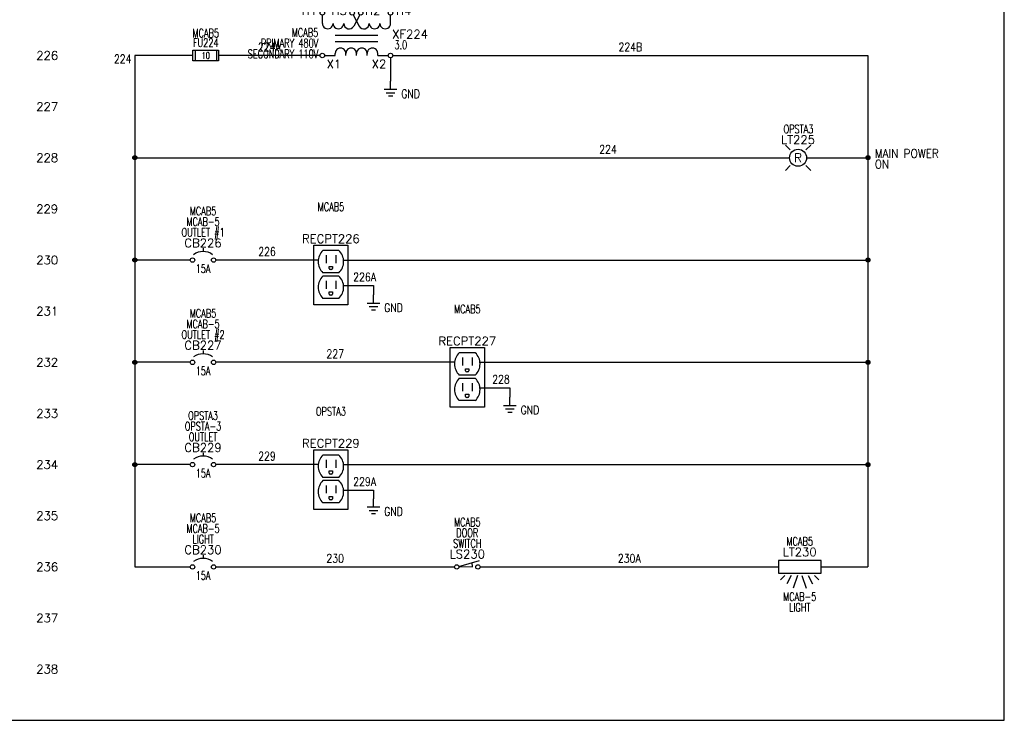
# Model space of a CAD drawing. Header units: inches. Extents: x 0 to 30, y 0 to 19.
# Tile 4 of 5: x 15.6 to 30, y 0 to 10.3. Entities that reach past the tile are written whole.
import ezdxf
from ezdxf.enums import TextEntityAlignment as Align

# ---------------------------------------------------------------- set-up
doc = ezdxf.new("R2010")
doc.units = ezdxf.units.IN
doc.header["$MEASUREMENT"] = 0
for name, color, linetype in [('BLK_14AWG', 252, 'Continuous'), ('DESC', 1, 'Continuous'), ('GRN', 86, 'Continuous'), ('LOC', 140, 'Continuous'), ('MISC', 30, 'Continuous'), ('RED_18AWG', 1, 'Continuous'), ('SYMS', 7, 'Continuous'), ('TAGS', 30, 'Continuous'), ('TERMS', 6, 'Continuous'), ('WHT_16AWG', 7, 'Continuous'), ('WIRECOPY', 52, 'Continuous'), ('WIRENO', 3, 'Continuous')]:
    doc.layers.add(name, color=color, linetype=linetype)
doc.layers.add('Viewports', color=3, linetype='Continuous', plot=False)
doc.styles.add('WD', font='romans.shx')

# ---------------------------------------------------------------- blocks, each defined once
blk = doc.blocks.new('WDDOT')
for radius in [0.03, 0.0187, 0.00929]:
    blk.add_circle((0, 0), radius)
blk = doc.blocks.new('HCB1')
blk.add_line((0, 0.173), (0, 0.126))
for centre in [(-0.155, 0), (0.155, 0)]:
    blk.add_circle(centre, 0.0322)
blk.add_arc((0, -0.109), 0.234, 53.1301, 126.8699)
at = {"style": 'WD', "width": 0.7}
for tag, p in [('INST', (0, 0.826)), ('LOC', (0, 0.656)), ('DESC1', (0, 0.5)), ('DESC2', (0, 0.344)), ('RATING1', (0, -0.188)), ('XREF', (0, -0.344))]:
    blk.add_attdef(tag, text='', height=0.125, dxfattribs=at).set_placement(p, align=Align.CENTER)
at = {"style": 'WD'}
blk.add_attdef('TAG1', text='', height=0.125, dxfattribs=at).set_placement((0, 0.188), align=Align.CENTER)
for tag, p in [('X2LINK', (0, 0.219)), ('X8LINK', (0, 0))]:
    blk.add_attdef(tag, p, '', height=0.01, dxfattribs=at)
for tag, p, height, flags in [('FAMILY', (0.205, 0.152), 0.01, 9), ('X4TERM01', (-0.188, 0), 0.0125, 1), ('X1TERM02', (0.188, 0), 0.0125, 1), ('CONTACT', (0.205, 0.133), 0.01, 9)]:
    blk.add_attdef(tag, p, '', height=height, dxfattribs=dict(at, flags=flags))
at = {"linetype": 'Continuous', "style": 'WD', "flags": 9}
for tag, p in [('ASSYCODE', (0.219, 0.062)), ('MFG', (0.228, 0.089)), ('CAT', (0.23, 0.108))]:
    blk.add_attdef(tag, text='', height=0.01, dxfattribs=at).set_placement(p, align=Align.CENTER)
at = {"linetype": 'Continuous', "style": 'WD', "flags": 8}
blk.add_attdef('TERM01', text='', height=0.125, dxfattribs=at).set_placement((-0.25, -0.031), align=Align.TOP_RIGHT)
blk.add_attdef('TERM02', text='', height=0.125, dxfattribs=at).set_placement((0.25, -0.031), align=Align.TOP_LEFT)
blk = doc.blocks.new('HXF1D')
for p, q in [((-0.5, -0.156), (-0.5, -0.032)), ((-0.048, -0.028), (0.04, -0.193)), ((0.047, -0.029), (-0.04, -0.193)), ((0.5, -0.156), (0.5, -0.032)), ((-0.312, -0.328), (0.312, -0.328)), ((-0.312, -0.422), (0.312, -0.422)), ((-0.469, -0.625), (-0.312, -0.625)), ((-0.312, -0.625), (-0.312, -0.594)), ((-0.156, -0.625), (-0.156, -0.594)), ((0, -0.625), (0, -0.594)), ((0.156, -0.625), (0.156, -0.594)), ((0.312, -0.625), (0.312, -0.594)), ((0.312, -0.625), (0.467, -0.625))]:
    blk.add_line(p, q)
for centre in [(-0.501, 0), (-0.063, 0), (0.062, 0), (0.499, 0), (-0.501, -0.625), (0.499, -0.625)]:
    blk.add_circle(centre, 0.0322)
for centre, start, end in [((-0.422, -0.156), 179.999, 0), ((-0.266, -0.156), 179.999, 0), ((-0.109, -0.156), 179.999, 331.9287), ((0.109, -0.156), 208.0713, 0.001), ((0.266, -0.156), 180, 0.001), ((0.422, -0.156), 180, 0.001), ((-0.234, -0.594), 0.001, 180.002), ((-0.078, -0.594), 0.001, 180.002), ((0.078, -0.594), 0.001, 180.002), ((0.234, -0.594), 0.001, 180.002)]:
    blk.add_arc(centre, 0.0781, start, end)
at = {"linetype": 'Continuous', "style": 'WD', "flags": 8}
for tag, p in [('TERM01', (-0.578, -0.031)), ('TERM02', (-0.141, -0.031))]:
    blk.add_attdef(tag, text='', height=0.125, dxfattribs=at).set_placement(p, align=Align.RIGHT)
at = {"style": 'WD'}
for tag, p, height, flags in [('X4TERM01', (-0.533, 0), 0.0125, 1), ('X2TERM01', (-0.501, 0.032), 0.0125, 1), ('X2TERM02', (-0.063, 0.032), 0.0125, 1), ('X2TERM03', (0.062, 0.032), 0.0125, 1), ('X2TERM04', (0.499, 0.032), 0.0125, 1), ('X1TERM04', (0.531, 0), 0.0125, 1), ('FAMILY', (0.46, -0.372), 0.01, 9), ('X4TERM05', (-0.533, -0.625), 0.0125, 1), ('X8TERM05', (-0.501, -0.657), 0.0125, 1), ('X8TERM06', (0, -0.632), 0.0125, 1), ('X8TERM07', (0.499, -0.657), 0.0125, 1), ('X1TERM07', (0.531, -0.625), 0.0125, 1)]:
    blk.add_attdef(tag, p, '', height=height, dxfattribs=dict(at, flags=flags))
at = {"linetype": 'Continuous', "style": 'WD', "flags": 8}
for tag, p in [('TERM03', (0.125, -0.031)), ('TERM04', (0.578, -0.031))]:
    blk.add_attdef(tag, p, '', height=0.125, dxfattribs=at)
at = {"style": 'WD', "width": 0.7}
for tag, p in [('INST', (-0.56, -0.181)), ('LOC', (-0.56, -0.351)), ('DESC1', (-0.56, -0.507)), ('DESC2', (-0.56, -0.664))]:
    blk.add_attdef(tag, text='', height=0.125, dxfattribs=at).set_placement(p, align=Align.RIGHT)
at = {"style": 'WD'}
blk.add_attdef('TAG1', (0.524, -0.375), '', height=0.125, dxfattribs=at)
at = {"linetype": 'Continuous', "style": 'WD', "flags": 9}
for tag, p in [('ASSYCODE', (0.483, -0.438)), ('MFG', (0.484, -0.42)), ('CAT', (0.485, -0.4))]:
    blk.add_attdef(tag, text='', height=0.01, dxfattribs=at).set_placement(p, align=Align.CENTER)
at = {"style": 'WD', "width": 0.7}
blk.add_attdef('RATING1', (0.556, -0.531), '', height=0.125, dxfattribs=at)
at = {"linetype": 'Continuous', "style": 'WD', "flags": 8}
for tag, p in [('TERM06', (-0.031, -0.688)), ('TERM07', (0.438, -0.688))]:
    blk.add_attdef(tag, text='', height=0.125, dxfattribs=at).set_placement(p, align=Align.TOP_RIGHT)
blk.add_attdef('TERM05', text='', height=0.125, dxfattribs=at).set_placement((-0.438, -0.688), align=Align.TOP_LEFT)
blk = doc.blocks.new('HLT1R')
for p, q in [((-0.115, 0.115), (-0.186, 0.186)), ((0.115, 0.115), (0.186, 0.186)), ((-0.115, -0.115), (-0.186, -0.186)), ((0.115, -0.115), (0.186, -0.186))]:
    blk.add_line(p, q)
blk.add_circle((0, 0), 0.125)
at = {"style": 'WD', "width": 0.7}
for tag, p in [('INST', (0.006, 0.528)), ('LOC', (0.006, 0.359))]:
    blk.add_attdef(tag, text='', height=0.125, dxfattribs=at).set_placement(p, align=Align.CENTER)
at = {"style": 'WD'}
blk.add_attdef('TAG1', text='', height=0.125, dxfattribs=at).set_placement((0, 0.202), align=Align.CENTER)
at = {"style": 'WD', "flags": 9}
blk.add_attdef('FAMILY', text='', height=0.01, dxfattribs=at).set_placement((-0.005, 0.161), align=Align.CENTER)
at = {"linetype": 'Continuous', "style": 'WD', "flags": 1}
for tag, p in [('CAT', (0, 0.14)), ('MFG', (0, 0.121))]:
    blk.add_attdef(tag, text='', height=0.01, dxfattribs=at).set_placement(p, align=Align.MIDDLE)
at = {"style": 'WD'}
blk.add_attdef('COLOR', text='', height=0.125, dxfattribs=at).set_placement((0, 0), align=Align.MIDDLE)
at = {"style": 'WD', "flags": 1}
for tag, p in [('X4TERM01', (-0.125, 0)), ('X1TERM02', (0.125, 0))]:
    blk.add_attdef(tag, p, '', height=0.0125, dxfattribs=at)
at = {"linetype": 'Continuous', "style": 'WD', "flags": 9}
blk.add_attdef('ASSYCODE', text='', height=0.01, dxfattribs=at).set_placement((-0.003, 0.098), align=Align.CENTER)
at = {"style": 'WD'}
for tag, p, width in [('DESC1', (1.125, 0), 0.9), ('WDTAGALT', (1.125, -0.312), 0.7)]:
    blk.add_attdef(tag, p, '', height=0.125, dxfattribs=dict(at, width=width))
at = {"linetype": 'Continuous', "style": 'WD', "flags": 8}
blk.add_attdef('TERM01', text='', height=0.125, dxfattribs=at).set_placement((-0.175, -0.031), align=Align.TOP_RIGHT)
blk.add_attdef('TERM02', text='', height=0.125, dxfattribs=at).set_placement((0.175, -0.031), align=Align.TOP_LEFT)
at = {"style": 'WD', "width": 0.9}
blk.add_attdef('DESC2', text='', height=0.125, dxfattribs=at).set_placement((1.125, -0.031), align=Align.TOP_LEFT)
blk = doc.blocks.new('HCN1RDUP')
for p, q in [((-0.25, 0.219), (0.25, 0.219)), ((-0.25, -0.656), (-0.25, 0.219)), ((0.25, 0.219), (0.25, -0.656)), ((0.117, 0.14), (-0.117, 0.14)), ((-0.071, 0.071), (-0.071, -0.046)), ((0.07, 0.071), (0.07, -0.046)), ((-0.024, -0.093), (0.023, -0.093)), ((-0.024, -0.125), (-0.024, -0.093)), ((0.008, -0.14), (-0.009, -0.14)), ((0.023, -0.093), (0.023, -0.125)), ((0.117, -0.187), (-0.117, -0.187)), ((0.117, -0.235), (-0.117, -0.235)), ((-0.071, -0.304), (-0.071, -0.421)), ((0.07, -0.304), (0.07, -0.421)), ((0.117, -0.562), (-0.117, -0.562)), ((-0.024, -0.468), (0.023, -0.468)), ((-0.024, -0.5), (-0.024, -0.468)), ((0.008, -0.515), (-0.009, -0.515)), ((0.023, -0.468), (0.023, -0.5)), ((0.25, -0.656), (-0.25, -0.656))]:
    blk.add_line(p, q)
for centre, radius, start, end in [((0.039, -0.023), 0.226, 133.6028, 226.3972), ((-0.039, -0.023), 0.226, 313.6028, 46.3972), ((-0.009, -0.125), 0.015, 180, 270), ((0.008, -0.125), 0.015, 270, 0), ((0.039, -0.398), 0.226, 133.6028, 226.3972), ((-0.039, -0.398), 0.226, 313.6028, 46.3972), ((-0.009, -0.5), 0.015, 180, 270), ((0.008, -0.5), 0.015, 270, 0)]:
    blk.add_arc(centre, radius, start, end)
at = {"style": 'WD', "width": 0.7}
for tag, p in [('INST', (0, 0.875)), ('LOC', (0, 0.719)), ('DESC1', (0, 0.562)), ('DESC2', (0, 0.406))]:
    blk.add_attdef(tag, text='', height=0.125, dxfattribs=at).set_placement(p, align=Align.CENTER)
at = {"style": 'WD'}
blk.add_attdef('TAG1', text='', height=0.125, dxfattribs=at).set_placement((0, 0.25), align=Align.CENTER)
for tag, p, height, flags in [('FAMILY', (0.205, 0.152), 0.01, 9), ('X4TERM01', (-0.188, 0), 0.0125, 1), ('X1TERM02', (0.188, 0), 0.0125, 1), ('X8TERM03', (0, -0.14), 0.0125, 1), ('X4TERM04', (-0.188, -0.375), 0.0125, 1), ('X1TERM05', (0.188, -0.375), 0.0125, 1), ('X8TERM06', (0, -0.515), 0.0125, 1)]:
    blk.add_attdef(tag, p, '', height=height, dxfattribs=dict(at, flags=flags))
at = {"linetype": 'Continuous', "style": 'WD', "flags": 9}
for tag, p in [('ASSYCODE', (0.23, 0.071)), ('MFG', (0.228, 0.089)), ('CAT', (0.23, 0.108))]:
    blk.add_attdef(tag, text='', height=0.01, dxfattribs=at).set_placement(p, align=Align.CENTER)
at = {"linetype": 'Continuous', "style": 'WD', "flags": 8}
for tag, p in [('TERM01', (-0.281, -0.016)), ('TERM04', (-0.281, -0.391))]:
    blk.add_attdef(tag, text='', height=0.125, dxfattribs=at).set_placement(p, align=Align.TOP_RIGHT)
for tag, p in [('TERM02', (0.281, -0.016)), ('TERM05', (0.281, -0.391)), ('TERM06', (0.078, -0.688))]:
    blk.add_attdef(tag, text='', height=0.125, dxfattribs=at).set_placement(p, align=Align.TOP_LEFT)
at = {"style": 'WD', "width": 0.9}
blk.add_attdef('RATING1', text='', height=0.125, dxfattribs=at).set_placement((-0.281, -0.812), align=Align.RIGHT)
blk = doc.blocks.new('HLT1ENC')
for p, q in [((-0.312, 0.094), (-0.312, -0.094)), ((0.312, 0.094), (-0.312, 0.094)), ((0.312, -0.094), (0.312, 0.094)), ((-0.312, -0.094), (0.312, -0.094)), ((-0.219, -0.125), (-0.281, -0.188)), ((-0.125, -0.125), (-0.188, -0.25)), ((-0.031, -0.125), (-0.094, -0.312)), ((0.031, -0.125), (0.094, -0.312)), ((0.125, -0.125), (0.188, -0.25)), ((0.219, -0.125), (0.281, -0.188))]:
    blk.add_line(p, q)
at = {"style": 'WD', "width": 0.7}
for tag, p in [('INST', (0, 0.469)), ('LOC', (0, 0.312)), ('DESC1', (0, -0.5)), ('DESC2', (0, -0.656))]:
    blk.add_attdef(tag, text='', height=0.125, dxfattribs=at).set_placement(p, align=Align.CENTER)
at = {"style": 'WD'}
for tag, p in [('TAG1', (0, 0.156)), ('RATING1', (0, -0.062))]:
    blk.add_attdef(tag, text='', height=0.125, dxfattribs=at).set_placement(p, align=Align.CENTER)
for tag, p, height, flags in [('FAMILY', (0.33, 0.152), 0.01, 9), ('X4TERM01', (-0.312, 0), 0.0125, 1), ('X1TERM02', (0.312, 0), 0.0125, 1)]:
    blk.add_attdef(tag, p, '', height=height, dxfattribs=dict(at, flags=flags))
at = {"style": 'WD', "flags": 9}
for tag, p in [('ASSYCODE', (0.355, 0.071)), ('MFG', (0.353, 0.089)), ('CAT', (0.355, 0.108))]:
    blk.add_attdef(tag, text='', height=0.01, dxfattribs=at).set_placement(p, align=Align.CENTER)
at = {"style": 'WD', "flags": 8}
blk.add_attdef('TERM01', text='', height=0.125, dxfattribs=at).set_placement((-0.406, -0.031), align=Align.TOP_RIGHT)
blk.add_attdef('TERM02', text='', height=0.125, dxfattribs=at).set_placement((0.406, -0.031), align=Align.TOP_LEFT)
blk = doc.blocks.new('HLS12H')
at = {"linetype": 'Continuous'}
for p, q in [((-0.124, 0.008), (0.179, 0.096)), ((-0.124, 0.008), (0.077, 0)), ((0.077, 0), (0.073, 0.065))]:
    blk.add_line(p, q, dxfattribs=at)
for centre in [(-0.155, 0), (0.155, 0)]:
    blk.add_circle(centre, 0.0322)
at = {"style": 'WD', "width": 0.7}
for tag, p in [('INST', (0, 0.75)), ('LOC', (0, 0.594)), ('DESC1', (0, 0.437)), ('DESC2', (0, 0.281)), ('XREF', (0, -0.252)), ('WDTAGALT', (0, -0.406))]:
    blk.add_attdef(tag, text='', height=0.125, dxfattribs=at).set_placement(p, align=Align.CENTER)
at = {"style": 'WD'}
blk.add_attdef('TAG1', text='', height=0.125, dxfattribs=at).set_placement((0, 0.125), align=Align.CENTER)
for tag, p, height, flags in [('X4TERM01', (-0.188, 0), 0.0125, 1), ('CONTACT', (0.038, 0.02), 0.01, 1), ('FAMILY', (0.038, 0.037), 0.01, 9), ('X1TERM02', (0.188, 0), 0.0125, 1)]:
    blk.add_attdef(tag, p, '', height=height, dxfattribs=dict(at, flags=flags))
for tag, p in [('X2LINK', (0, 0.125)), ('X8LINK', (0, -0.062))]:
    blk.add_attdef(tag, p, '', height=0.01, dxfattribs=at)
at = {"linetype": 'Continuous', "style": 'WD', "flags": 9}
for tag, p in [('CAT', (0.063, -0.007)), ('ASSYCODE', (0.063, -0.046)), ('MFG', (0.063, -0.027))]:
    blk.add_attdef(tag, text='', height=0.01, dxfattribs=at).set_placement(p, align=Align.CENTER)
at = {"linetype": 'Continuous', "style": 'WD', "flags": 8}
blk.add_attdef('TERM01', text='', height=0.125, dxfattribs=at).set_placement((-0.25, -0.031), align=Align.TOP_RIGHT)
blk.add_attdef('TERM02', text='', height=0.125, dxfattribs=at).set_placement((0.25, -0.031), align=Align.TOP_LEFT)
blk = doc.blocks.new('VGND2')
for p, q in [((0, -0.125), (0, 0)), ((0.09375, -0.125), (-0.09375, -0.125)), ((-0.0625, -0.171875), (0.0625, -0.171875)), ((-0.03125, -0.21875), (0.03125, -0.21875))]:
    blk.add_line(p, q)
at = {"style": 'WD', "width": 0.8}
for tag, p in [('INST', (0.15625, 0.125)), ('LOC', (0.15625, -0.03125)), ('TAG1', (0.15625, -0.1875)), ('DESC1', (0.15625, -0.34375)), ('DESC2', (0.15625, -0.5))]:
    blk.add_attdef(tag, text='', height=0.125, dxfattribs=at).set_placement(p, align=Align.MIDDLE_LEFT)
at = {"style": 'WD', "flags": 1}
for tag in ['ASSYCODE', 'X2TERM01', 'CAT', 'MFG', 'FAMILY']:
    blk.add_attdef(tag, (0, 0), '', height=0.01, dxfattribs=at)
blk = doc.blocks.new('HFU1')
for p, q in [((-0.188, -0.078), (-0.188, 0.078)), ((-0.188, 0.078), (0.188, 0.078)), ((-0.156, 0.078), (-0.156, -0.078)), ((0.156, 0.078), (0.156, -0.078)), ((0.188, 0.078), (0.188, -0.078)), ((0.188, -0.078), (-0.188, -0.078))]:
    blk.add_line(p, q)
at = {"style": 'WD', "width": 0.7}
for tag, p in [('INST', (0, 0.422)), ('LOC', (0, 0.266)), ('TAG1', (0, 0.125))]:
    blk.add_attdef(tag, text='', height=0.125, dxfattribs=at).set_placement(p, align=Align.CENTER)
at = {"linetype": 'Continuous', "style": 'WD', "flags": 9}
for tag, p in [('ASSYCODE', (0.157, 0.251)), ('MFG', (0.156, 0.083)), ('CAT', (0.156, 0.102))]:
    blk.add_attdef(tag, text='', height=0.01, dxfattribs=at).set_placement(p, align=Align.CENTER)
at = {"style": 'WD'}
for tag, p, height, flags in [('X4TERM01', (-0.188, 0), 0.0109, 1), ('FAMILY', (0.129, 0.108), 0.01, 9), ('X1TERM02', (0.188, 0), 0.0109, 1)]:
    blk.add_attdef(tag, p, '', height=height, dxfattribs=dict(at, flags=flags))
at = {"style": 'WD', "width": 0.7}
blk.add_attdef('RATING1', text='', height=0.0938, dxfattribs=at).set_placement((0, 0), align=Align.MIDDLE_CENTER)
at = {"style": 'WD'}
for tag, p in [('X2LINK', (0, 0.109)), ('X8LINK', (0, -0.109))]:
    blk.add_attdef(tag, p, '', height=0.01, dxfattribs=at)
at = {"linetype": 'Continuous', "style": 'WD', "width": 0.7, "flags": 8}
blk.add_attdef('TERM01', text='', height=0.1, dxfattribs=at).set_placement((-0.25, -0.016), align=Align.TOP_RIGHT)
blk.add_attdef('TERM02', text='', height=0.1, dxfattribs=at).set_placement((0.25, -0.016), align=Align.TOP_LEFT)
at = {"style": 'WD', "width": 0.7}
for tag, p in [('DESC1', (0.047, -0.234)), ('DESC2', (0.047, -0.391)), ('DESC3', (0.047, -0.547))]:
    blk.add_attdef(tag, text='', height=0.125, dxfattribs=at).set_placement(p, align=Align.MIDDLE_LEFT)
blk = doc.blocks.new('WD_WNH')
at = {"linetype": 'Continuous', "style": 'WD', "width": 0.8}
blk.add_attdef('WIRENO', text='', height=0.125, dxfattribs=at).set_placement((0, 0.062), align=Align.CENTER)
at = {"style": 'WD', "flags": 1}
for tag, p in [('W01USER', (0, 0.078)), ('W02USER', (0, 0.07)), ('W03USER', (0, 0.062)), ('W04USER', (0, 0.055)), ('W05USER', (0, 0.047)), ('W06USER', (0, 0.039)), ('W07USER', (0, 0.031)), ('W08USER', (0, 0.023)), ('W09USER', (0, 0.016)), ('W10USER', (0, 0.008))]:
    blk.add_attdef(tag, text='', height=0.005, dxfattribs=at).set_placement(p, align=Align.CENTER)
blk = doc.blocks.new('WD_WNV')
at = {"linetype": 'Continuous', "style": 'WD', "width": 0.8}
blk.add_attdef('WIRENO', text='', height=0.125, dxfattribs=at).set_placement((-0.05, 0), align=Align.MIDDLE_RIGHT)
at = {"style": 'WD', "flags": 1}
for tag, p in [('W01USER', (-0.062, 0.094)), ('W02USER', (-0.062, 0.086)), ('W03USER', (-0.062, 0.078)), ('W04USER', (-0.062, 0.07)), ('W05USER', (-0.062, 0.062)), ('W06USER', (-0.062, 0.055)), ('W07USER', (-0.062, 0.047)), ('W08USER', (-0.062, 0.039)), ('W09USER', (-0.062, 0.031)), ('W10USER', (-0.062, 0.023))]:
    blk.add_attdef(tag, text='', height=0.005, dxfattribs=at).set_placement(p, align=Align.CENTER)
blk = doc.blocks.new('WD_WCH')
at = {"linetype": 'Continuous', "style": 'WD', "width": 0.8}
blk.add_attdef('WIRECOPY', text='', height=0.125, dxfattribs=at).set_placement((0, 0.0625), align=Align.CENTER)

msp = doc.modelspace()

# ---------------------------------------------------------------- linework, layer by layer
at = {"layer": 'BLK_14AWG'}
for p, q in [((17.25, 9.75), (17.25, 2.25)), ((18.102, 9.75), (17.25, 9.75)), ((19.967, 9.75), (18.477, 9.75)), ((20.999, 9.718), (21, 9.375)), ((17.25, 8.25), (26.85, 8.25)), ((18.062, 6.75), (17.25, 6.75)), ((18.062, 5.25), (17.25, 5.25)), ((18.062, 3.75), (17.25, 3.75)), ((17.25, 2.25), (18.062, 2.25))]:
    msp.add_line(p, q, dxfattribs=at)
at = {"layer": 'GRN'}
for p, q in [((20.312, 6.375), (20.75, 6.375)), ((20.75, 6.375), (20.75, 6.239)), ((22.312, 4.875), (22.75, 4.875)), ((22.75, 4.875), (22.75, 4.739)), ((20.312, 3.375), (20.75, 3.375)), ((20.75, 3.375), (20.75, 3.25))]:
    msp.add_line(p, q, dxfattribs=at)
at = {"layer": 'RED_18AWG'}
for p, q in [((19.938, 6.75), (18.438, 6.75)), ((21.938, 5.25), (18.438, 5.25)), ((19.938, 3.75), (18.438, 3.75)), ((18.438, 2.25), (21.938, 2.25)), ((22.312, 2.25), (26.688, 2.25))]:
    msp.add_line(p, q, dxfattribs=at)
at = {"layer": 'Viewports'}
msp.add_lwpolyline([(0, 0), (30, 0), (30, 19.02), (0, 19.02)], close=True, dxfattribs=at)
at = {"layer": 'WHT_16AWG'}
for p, q in [((21.031, 9.75), (28, 9.75)), ((28, 9.75), (28, 2.25)), ((27.1, 8.25), (28, 8.25)), ((20.312, 6.75), (28, 6.75)), ((22.312, 5.25), (28, 5.25)), ((20.312, 3.75), (28, 3.75)), ((27.312, 2.25), (28, 2.25))]:
    msp.add_line(p, q, dxfattribs=at)

# ---------------------------------------------------------------- block references
at = {"layer": 'SYMS'}
ref = msp.add_blockref('HXF1D', (20.5, 10.375), dxfattribs=at)
ref.add_attrib('TERM02', 'H3', dxfattribs={"layer": 'TERMS', "linetype": 'Continuous', "height": 0.125, "style": 'WD', "flags": 8}).set_placement((20.359, 10.344), align=Align.RIGHT)
ref.add_attrib('TERM01', 'H1', dxfattribs={"layer": 'TERMS', "linetype": 'Continuous', "height": 0.125, "style": 'WD', "flags": 8}).set_placement((19.922, 10.344), align=Align.RIGHT)
ref.add_attrib('TERM04', 'H4', (21.078, 10.344), dxfattribs={"layer": 'TERMS', "linetype": 'Continuous', "height": 0.125, "style": 'WD', "flags": 8})
ref.add_attrib('TERM05', 'X1', dxfattribs={"layer": 'TERMS', "linetype": 'Continuous', "height": 0.125, "style": 'WD', "flags": 8}).set_placement((20.062, 9.688), align=Align.TOP_LEFT)
ref.add_attrib('TERM07', 'X2', dxfattribs={"layer": 'TERMS', "linetype": 'Continuous', "height": 0.125, "style": 'WD', "flags": 8}).set_placement((20.938, 9.688), align=Align.TOP_RIGHT)
ref.add_attrib('RATING1', '3.0', (21.056, 9.844), dxfattribs={"layer": 'MISC', "height": 0.125, "style": 'WD', "width": 0.7})
ref.add_attrib('TAG1', 'XF224', (21.024, 10), dxfattribs={"layer": 'TAGS', "height": 0.125, "style": 'WD'})
ref.add_attrib('DESC1', 'PRIMARY 480V', dxfattribs={"layer": 'DESC', "height": 0.125, "style": 'WD', "width": 0.7}).set_placement((19.94, 9.868), align=Align.RIGHT)
ref.add_attrib('DESC2', 'SECONDARY 110V', dxfattribs={"layer": 'DESC', "height": 0.125, "style": 'WD', "width": 0.7}).set_placement((19.94, 9.711), align=Align.RIGHT)
ref.add_attrib('LOC', 'MCAB5', dxfattribs={"layer": 'LOC', "height": 0.125, "style": 'WD', "width": 0.7}).set_placement((19.94, 10.024), align=Align.RIGHT)
ref.add_attrib('TERM03', 'H2', (20.625, 10.344), dxfattribs={"layer": 'TERMS', "linetype": 'Continuous', "height": 0.125, "style": 'WD', "flags": 8})
ref = msp.add_blockref('HFU1', (18.29, 9.75), dxfattribs=at)
ref.add_attrib('RATING1', '10', dxfattribs={"layer": 'MISC', "height": 0.0938, "style": 'WD', "width": 0.7}).set_placement((18.29, 9.75), align=Align.MIDDLE_CENTER)
ref.add_attrib('LOC', 'MCAB5', dxfattribs={"layer": 'LOC', "height": 0.125, "style": 'WD', "width": 0.7}).set_placement((18.29, 10.016), align=Align.CENTER)
ref.add_attrib('TAG1', 'FU224', dxfattribs={"layer": 'TAGS', "height": 0.125, "style": 'WD', "width": 0.7}).set_placement((18.29, 9.875), align=Align.CENTER)
ref = msp.add_blockref('VGND2', (21, 9.375), dxfattribs=at)
ref.add_attrib('TAG1', 'GND', dxfattribs={"layer": 'TAGS', "height": 0.125, "style": 'WD', "width": 0.8}).set_placement((21.156, 9.188), align=Align.MIDDLE_LEFT)
ref = msp.add_blockref('HLT1R', (26.975, 8.25), dxfattribs=at)
ref.add_attrib('LOC', 'OPSTA3', dxfattribs={"layer": 'LOC', "height": 0.125, "style": 'WD', "width": 0.7}).set_placement((26.981, 8.609), align=Align.CENTER)
ref.add_attrib('DESC2', 'ON', dxfattribs={"layer": 'DESC', "height": 0.125, "style": 'WD', "width": 0.9}).set_placement((28.1, 8.219), align=Align.TOP_LEFT)
ref.add_attrib('DESC1', 'MAIN POWER', (28.1, 8.25), dxfattribs={"layer": 'DESC', "height": 0.125, "style": 'WD', "width": 0.9})
ref.add_attrib('TAG1', 'LT225', dxfattribs={"layer": 'TAGS', "height": 0.125, "style": 'WD'}).set_placement((26.975, 8.452), align=Align.CENTER)
ref.add_attrib('COLOR', 'R', dxfattribs={"layer": 'MISC', "height": 0.125, "style": 'WD'}).set_placement((26.975, 8.25), align=Align.MIDDLE)
for p in [(17.25, 8.25), (28, 8.25), (17.25, 6.75), (28, 6.75), (17.25, 5.25), (28, 5.25), (17.25, 3.75), (28, 3.75)]:
    msp.add_blockref('WDDOT', p, dxfattribs=at)
ref = msp.add_blockref('HCB1', (18.25, 6.75), dxfattribs=at)
ref.add_attrib('RATING1', '15A', dxfattribs={"layer": 'MISC', "height": 0.125, "style": 'WD', "width": 0.7}).set_placement((18.25, 6.562), align=Align.CENTER)
ref.add_attrib('LOC', 'MCAB5', dxfattribs={"layer": 'LOC', "height": 0.125, "style": 'WD', "width": 0.7}).set_placement((18.25, 7.406), align=Align.CENTER)
ref.add_attrib('DESC2', 'OUTLET #1', dxfattribs={"layer": 'DESC', "height": 0.125, "style": 'WD', "width": 0.7}).set_placement((18.25, 7.094), align=Align.CENTER)
ref.add_attrib('DESC1', 'MCAB-5', dxfattribs={"layer": 'DESC', "height": 0.125, "style": 'WD', "width": 0.7}).set_placement((18.25, 7.25), align=Align.CENTER)
ref.add_attrib('TAG1', 'CB226', dxfattribs={"layer": 'TAGS', "height": 0.125, "style": 'WD'}).set_placement((18.25, 6.938), align=Align.CENTER)
ref = msp.add_blockref('HCN1RDUP', (20.125, 6.75), dxfattribs=at)
ref.add_attrib('LOC', 'MCAB5', dxfattribs={"layer": 'LOC', "height": 0.125, "style": 'WD', "width": 0.7}).set_placement((20.125, 7.469), align=Align.CENTER)
ref.add_attrib('TAG1', 'RECPT226', dxfattribs={"layer": 'TAGS', "height": 0.125, "style": 'WD'}).set_placement((20.125, 7), align=Align.CENTER)
ref = msp.add_blockref('VGND2', (20.75, 6.239), dxfattribs=at)
ref.add_attrib('TAG1', 'GND', dxfattribs={"layer": 'TAGS', "height": 0.125, "style": 'WD', "width": 0.8}).set_placement((20.906, 6.051), align=Align.MIDDLE_LEFT)
ref = msp.add_blockref('HCN1RDUP', (22.125, 5.25), dxfattribs=at)
ref.add_attrib('LOC', 'MCAB5', dxfattribs={"layer": 'LOC', "height": 0.125, "style": 'WD', "width": 0.7}).set_placement((22.125, 5.969), align=Align.CENTER)
ref.add_attrib('TAG1', 'RECPT227', dxfattribs={"layer": 'TAGS', "height": 0.125, "style": 'WD'}).set_placement((22.125, 5.5), align=Align.CENTER)
ref = msp.add_blockref('HCB1', (18.25, 5.25), dxfattribs=at)
ref.add_attrib('RATING1', '15A', dxfattribs={"layer": 'MISC', "height": 0.125, "style": 'WD', "width": 0.7}).set_placement((18.25, 5.062), align=Align.CENTER)
ref.add_attrib('LOC', 'MCAB5', dxfattribs={"layer": 'LOC', "height": 0.125, "style": 'WD', "width": 0.7}).set_placement((18.25, 5.906), align=Align.CENTER)
ref.add_attrib('DESC2', 'OUTLET #2', dxfattribs={"layer": 'DESC', "height": 0.125, "style": 'WD', "width": 0.7}).set_placement((18.25, 5.594), align=Align.CENTER)
ref.add_attrib('DESC1', 'MCAB-5', dxfattribs={"layer": 'DESC', "height": 0.125, "style": 'WD', "width": 0.7}).set_placement((18.25, 5.75), align=Align.CENTER)
ref.add_attrib('TAG1', 'CB227', dxfattribs={"layer": 'TAGS', "height": 0.125, "style": 'WD'}).set_placement((18.25, 5.438), align=Align.CENTER)
ref = msp.add_blockref('VGND2', (22.75, 4.739), dxfattribs=at)
ref.add_attrib('TAG1', 'GND', dxfattribs={"layer": 'TAGS', "height": 0.125, "style": 'WD', "width": 0.8}).set_placement((22.906, 4.551), align=Align.MIDDLE_LEFT)
ref = msp.add_blockref('HCB1', (18.25, 3.75), dxfattribs=at)
ref.add_attrib('RATING1', '15A', dxfattribs={"layer": 'MISC', "height": 0.125, "style": 'WD', "width": 0.7}).set_placement((18.25, 3.562), align=Align.CENTER)
ref.add_attrib('LOC', 'OPSTA3', dxfattribs={"layer": 'LOC', "height": 0.125, "style": 'WD', "width": 0.7}).set_placement((18.25, 4.406), align=Align.CENTER)
ref.add_attrib('DESC2', 'OUTLET', dxfattribs={"layer": 'DESC', "height": 0.125, "style": 'WD', "width": 0.7}).set_placement((18.25, 4.094), align=Align.CENTER)
ref.add_attrib('DESC1', 'OPSTA-3', dxfattribs={"layer": 'DESC', "height": 0.125, "style": 'WD', "width": 0.7}).set_placement((18.25, 4.25), align=Align.CENTER)
ref.add_attrib('TAG1', 'CB229', dxfattribs={"layer": 'TAGS', "height": 0.125, "style": 'WD'}).set_placement((18.25, 3.938), align=Align.CENTER)
ref = msp.add_blockref('HCN1RDUP', (20.125, 3.75), dxfattribs=at)
ref.add_attrib('LOC', 'OPSTA3', dxfattribs={"layer": 'LOC', "height": 0.125, "style": 'WD', "width": 0.7}).set_placement((20.125, 4.469), align=Align.CENTER)
ref.add_attrib('TAG1', 'RECPT229', dxfattribs={"layer": 'TAGS', "height": 0.125, "style": 'WD'}).set_placement((20.125, 4), align=Align.CENTER)
ref = msp.add_blockref('VGND2', (20.75, 3.25), dxfattribs=at)
ref.add_attrib('TAG1', 'GND', dxfattribs={"layer": 'TAGS', "height": 0.125, "style": 'WD', "width": 0.8}).set_placement((20.906, 3.062), align=Align.MIDDLE_LEFT)
ref = msp.add_blockref('HCB1', (18.25, 2.25), dxfattribs=at)
ref.add_attrib('RATING1', '15A', dxfattribs={"layer": 'MISC', "height": 0.125, "style": 'WD', "width": 0.7}).set_placement((18.25, 2.062), align=Align.CENTER)
ref.add_attrib('LOC', 'MCAB5', dxfattribs={"layer": 'LOC', "height": 0.125, "style": 'WD', "width": 0.7}).set_placement((18.25, 2.906), align=Align.CENTER)
ref.add_attrib('DESC2', 'LIGHT', dxfattribs={"layer": 'DESC', "height": 0.125, "style": 'WD', "width": 0.7}).set_placement((18.25, 2.594), align=Align.CENTER)
ref.add_attrib('DESC1', 'MCAB-5', dxfattribs={"layer": 'DESC', "height": 0.125, "style": 'WD', "width": 0.7}).set_placement((18.25, 2.75), align=Align.CENTER)
ref.add_attrib('TAG1', 'CB230', dxfattribs={"layer": 'TAGS', "height": 0.125, "style": 'WD'}).set_placement((18.25, 2.438), align=Align.CENTER)
ref = msp.add_blockref('HLS12H', (22.125, 2.25), dxfattribs=at)
ref.add_attrib('LOC', 'MCAB5', dxfattribs={"layer": 'LOC', "height": 0.125, "style": 'WD', "width": 0.7}).set_placement((22.125, 2.844), align=Align.CENTER)
ref.add_attrib('DESC2', 'SWITCH', dxfattribs={"layer": 'DESC', "height": 0.125, "style": 'WD', "width": 0.7}).set_placement((22.125, 2.531), align=Align.CENTER)
ref.add_attrib('DESC1', 'DOOR', dxfattribs={"layer": 'DESC', "height": 0.125, "style": 'WD', "width": 0.7}).set_placement((22.125, 2.687), align=Align.CENTER)
ref.add_attrib('TAG1', 'LS230', dxfattribs={"layer": 'TAGS', "height": 0.125, "style": 'WD'}).set_placement((22.125, 2.375), align=Align.CENTER)
ref = msp.add_blockref('HLT1ENC', (27, 2.25), dxfattribs=at)
ref.add_attrib('TAG1', 'LT230', dxfattribs={"layer": 'TAGS', "height": 0.125, "style": 'WD'}).set_placement((27, 2.406), align=Align.CENTER)
ref.add_attrib('DESC1', 'MCAB-5', dxfattribs={"layer": 'DESC', "height": 0.125, "style": 'WD', "width": 0.7}).set_placement((27, 1.75), align=Align.CENTER)
ref.add_attrib('DESC2', 'LIGHT', dxfattribs={"layer": 'DESC', "height": 0.125, "style": 'WD', "width": 0.7}).set_placement((27, 1.594), align=Align.CENTER)
ref.add_attrib('LOC', 'MCAB5', dxfattribs={"layer": 'LOC', "height": 0.125, "style": 'WD', "width": 0.7}).set_placement((27, 2.562), align=Align.CENTER)
at = {"layer": 'WIRECOPY'}
ref = msp.add_blockref('WD_WCH', (24.188, 8.25), dxfattribs=at)
ref.add_attrib('WIRECOPY', '224', dxfattribs={"linetype": 'Continuous', "height": 0.125, "style": 'WD', "width": 0.8}).set_placement((24.188, 8.312), align=Align.CENTER)
at = {"layer": 'WIRENO'}
ref = msp.add_blockref('WD_WNH', (19.222, 9.75), dxfattribs=at)
ref.add_attrib('WIRENO', '224A', dxfattribs={"linetype": 'Continuous', "height": 0.125, "style": 'WD', "width": 0.8}).set_placement((19.222, 9.812), align=Align.CENTER)
ref = msp.add_blockref('WD_WNH', (24.516, 9.75), dxfattribs=at)
ref.add_attrib('WIRENO', '224B', dxfattribs={"linetype": 'Continuous', "height": 0.125, "style": 'WD', "width": 0.8}).set_placement((24.516, 9.812), align=Align.CENTER)
ref = msp.add_blockref('WD_WNV', (17.25, 9.7), dxfattribs=at)
ref.add_attrib('WIRENO', '224', dxfattribs={"linetype": 'Continuous', "height": 0.125, "style": 'WD', "width": 0.8}).set_placement((17.2, 9.7), align=Align.MIDDLE_RIGHT)
ref = msp.add_blockref('WD_WNH', (19.188, 6.75), dxfattribs=at)
ref.add_attrib('WIRENO', '226', dxfattribs={"linetype": 'Continuous', "height": 0.125, "style": 'WD', "width": 0.8}).set_placement((19.188, 6.812), align=Align.CENTER)
ref = msp.add_blockref('WD_WNH', (20.619, 6.375), dxfattribs=at)
ref.add_attrib('WIRENO', '226A', dxfattribs={"linetype": 'Continuous', "height": 0.125, "style": 'WD', "width": 0.8}).set_placement((20.619, 6.438), align=Align.CENTER)
ref = msp.add_blockref('WD_WNH', (20.188, 5.25), dxfattribs=at)
ref.add_attrib('WIRENO', '227', dxfattribs={"linetype": 'Continuous', "height": 0.125, "style": 'WD', "width": 0.8}).set_placement((20.188, 5.312), align=Align.CENTER)
ref = msp.add_blockref('WD_WNH', (22.619, 4.875), dxfattribs=at)
ref.add_attrib('WIRENO', '228', dxfattribs={"linetype": 'Continuous', "height": 0.125, "style": 'WD', "width": 0.8}).set_placement((22.619, 4.938), align=Align.CENTER)
ref = msp.add_blockref('WD_WNH', (19.188, 3.75), dxfattribs=at)
ref.add_attrib('WIRENO', '229', dxfattribs={"linetype": 'Continuous', "height": 0.125, "style": 'WD', "width": 0.8}).set_placement((19.188, 3.812), align=Align.CENTER)
ref = msp.add_blockref('WD_WNH', (20.619, 3.375), dxfattribs=at)
ref.add_attrib('WIRENO', '229A', dxfattribs={"linetype": 'Continuous', "height": 0.125, "style": 'WD', "width": 0.8}).set_placement((20.619, 3.438), align=Align.CENTER)
ref = msp.add_blockref('WD_WNH', (20.188, 2.25), dxfattribs=at)
ref.add_attrib('WIRENO', '230', dxfattribs={"linetype": 'Continuous', "height": 0.125, "style": 'WD', "width": 0.8}).set_placement((20.188, 2.312), align=Align.CENTER)
ref = msp.add_blockref('WD_WNH', (24.5, 2.25), dxfattribs=at)
ref.add_attrib('WIRENO', '230A', dxfattribs={"linetype": 'Continuous', "height": 0.125, "style": 'WD', "width": 0.8}).set_placement((24.5, 2.312), align=Align.CENTER)

# ---------------------------------------------------------------- texts
at = {"layer": 'MISC', "style": 'WD'}
for s, p in [('226', (16.125, 9.75)), ('227', (16.125, 9)), ('228', (16.125, 8.25)), ('229', (16.125, 7.5)), ('230', (16.125, 6.75)), ('231', (16.125, 6)), ('232', (16.125, 5.25)), ('233', (16.125, 4.5)), ('234', (16.125, 3.75)), ('235', (16.125, 3)), ('236', (16.125, 2.25)), ('237', (16.125, 1.5)), ('238', (16.125, 0.75))]:
    msp.add_text(s, height=0.125, dxfattribs=at).set_placement(p, align=Align.MIDDLE_RIGHT)

doc.saveas('drawing.dxf')
